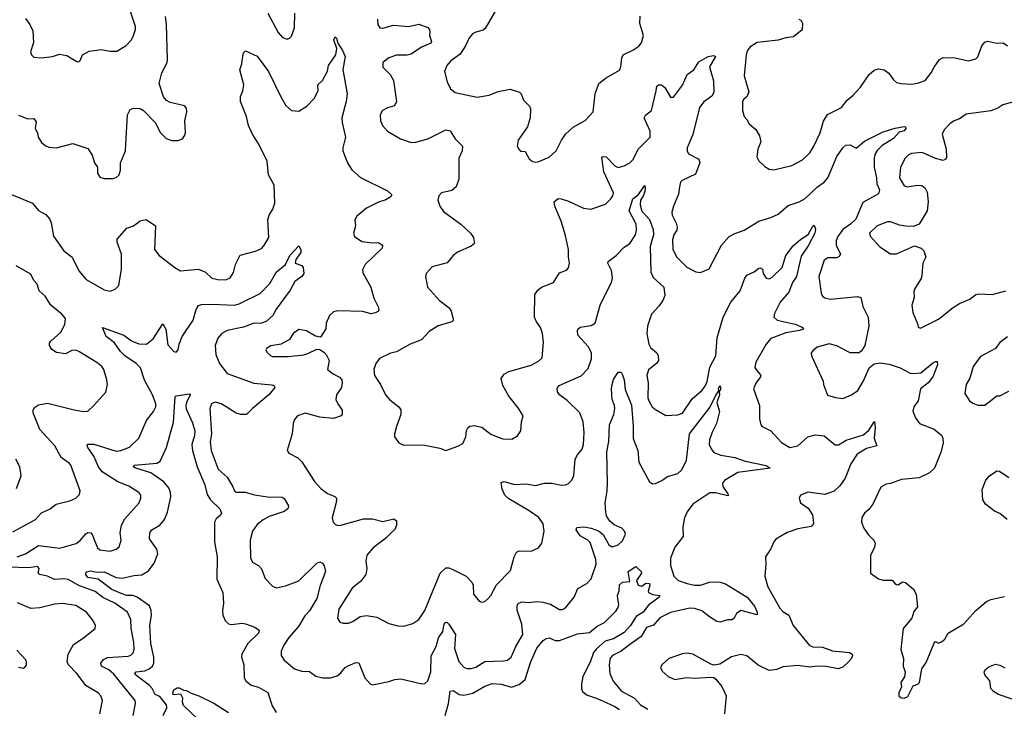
# Model space of a CAD drawing. Extents: x 2199565 to 2323334, y 894172 to 1018966.
# Tile 103 of 256: x 2266020 to 2272594, y 942086 to 946690. Entities that reach past the tile are written whole.
import ezdxf

# ---------------------------------------------------------------- set-up
doc = ezdxf.new("R2010")
doc.units = 0

msp = doc.modelspace()

# ---------------------------------------------------------------- linework, layer by layer
at = {"layer": '0CON10XD'}
for points in [[(2266013.4, 946053.4), (2266075, 946027.5), (2266115, 946030), (2266129.3, 946009.3), (2266123.3, 945965), (2266138.8, 945935), (2266142.5, 945905), (2266165, 945870), (2266189.3, 945849.3), (2266215, 945838.8), (2266265, 945835.7), (2266375, 945864.4), (2266475, 945830), (2266503.8, 945785), (2266520, 945735), (2266540, 945705), (2266540, 945665), (2266555, 945638), (2266585, 945630.8), (2266645, 945630.8), (2266665, 945636), (2266685, 945653.8), (2266692.9, 945685), (2266694.4, 945735), (2266727.8, 945815), (2266729.4, 945859.4), (2266739.2, 946055), (2266758.3, 946091.7), (2266779.3, 946100.7), (2266825, 946097.5), (2266846.2, 946085), (2266925.8, 946005), (2266961.2, 945935), (2266997.3, 945897.3), (2267035, 945884.2), (2267075.8, 945884.2), (2267106.7, 945895), (2267121.2, 945915), (2267126.2, 945935), (2267122, 946015), (2267136.7, 946075), (2267135, 946100), (2267120, 946115), (2267025, 946136.9), (2266999.8, 946149.8), (2266980.6, 946175), (2266952.5, 946265), (2266968.5, 946335), (2267003.8, 946405), (2267007.7, 946425), (2267000.4, 946660.4), (2266992.8, 946712.8)], [(2266058.5, 946698.5), (2266087.6, 946657.6), (2266107.1, 946615), (2266111.7, 946538.3), (2266092, 946475), (2266100, 946455), (2266115, 946441.2), (2266165, 946436.2), (2266240, 946445), (2266285, 946461.2), (2266335, 946452), (2266375, 946426.2), (2266401.2, 946411.2), (2266415, 946410), (2266425, 946417.5), (2266440, 946455), (2266485, 946481.2), (2266565, 946490.8), (2266625, 946480), (2266669.5, 946480.5), (2266731.7, 946518.3), (2266766.2, 946555), (2266780, 946585), (2266793.3, 946625), (2266793.8, 946645), (2266752.9, 946765)], [(2267678, 946735), (2267745.6, 946605.6), (2267775, 946572), (2267805, 946561.2), (2267822.3, 946567.7), (2267835, 946581.2), (2267855.6, 946635.6), (2267856.7, 946735)], [(2269201.4, 946758.6), (2269127.9, 946632.1), (2269115, 946620.8), (2269065, 946606.9), (2269044.2, 946595), (2269020, 946565), (2268997.8, 946515), (2268960.3, 946459.7), (2268898.8, 946415), (2268871.2, 946385), (2268856.2, 946345), (2268873.8, 946275), (2268897.7, 946227.7), (2268927.5, 946205), (2269075, 946174.2), (2269155, 946187.5), (2269215, 946210.6), (2269295, 946226), (2269356.7, 946206.7), (2269369.2, 946195), (2269385, 946153.8), (2269425, 946112.5), (2269430, 946095), (2269427.5, 946035), (2269411.4, 945975), (2269347.5, 945885), (2269342.5, 945845), (2269352.5, 945825), (2269365, 945812.5), (2269395, 945810), (2269421.7, 945761.7), (2269444.4, 945744.4), (2269465, 945740), (2269487, 945743), (2269555, 945772), (2269602.5, 945815), (2269637.1, 945885), (2269665, 945926.2), (2269715, 945973.8), (2269795, 946018.1), (2269850, 946075), (2269862.2, 946195), (2269886.2, 946263.8), (2269935, 946302.9), (2270025.6, 946354.4), (2270034.2, 946375), (2270040, 946435), (2270048.8, 946455), (2270115, 946486.2), (2270155, 946514), (2270172, 946535), (2270184.1, 946584.1), (2270160.8, 946665), (2270162.5, 946715)], [(2268409.2, 946695), (2268412, 946655), (2268425, 946636.2), (2268445, 946634.4), (2268515, 946652.9), (2268615.4, 946644.6), (2268685, 946660.8), (2268745, 946638.8), (2268756.2, 946625), (2268758, 946605), (2268755.8, 946585), (2268770, 946545), (2268765, 946534.2), (2268702.1, 946507.9), (2268635, 946460.5), (2268606.3, 946453.7), (2268535, 946453.5), (2268484, 946435), (2268444.2, 946405), (2268444.3, 946374.3), (2268493.4, 946323.4), (2268515.6, 946285), (2268537.1, 946145), (2268523.3, 946115), (2268475, 946102), (2268443.3, 946085), (2268426.7, 946055), (2268430, 946015), (2268443.3, 945985), (2268475, 945946.7), (2268562.5, 945895), (2268635, 945871.4), (2268665, 945872.9), (2268745, 945894.5), (2268865, 945954), (2268895, 945948.8), (2268927.5, 945895), (2268977.8, 945845), (2268974.5, 945815), (2268952.9, 945765), (2268951.8, 945725), (2268952.1, 945625), (2268934.7, 945575.3), (2268905, 945549.2), (2268835.9, 945534.1), (2268818.8, 945515), (2268811.2, 945485), (2268824.3, 945444.3), (2268850.3, 945410.3), (2268965.8, 945325), (2269030, 945265), (2269051.2, 945235), (2269056.2, 945195), (2269035, 945178), (2268942.4, 945137.6), (2268914, 945115), (2268875, 945068), (2268775, 945040), (2268733.3, 944995), (2268730, 944975), (2268742, 944905), (2268824, 944815), (2268887.4, 944767.4), (2268900.8, 944745), (2268915.6, 944685), (2268905, 944672.9), (2268813.8, 944646.2), (2268755, 944608.6), (2268706.2, 944555), (2268675, 944540.6), (2268626.2, 944525), (2268535, 944472.9), (2268495, 944463.1), (2268422.3, 944427.7), (2268398, 944395), (2268385.8, 944355), (2268389.2, 944315), (2268428.6, 944255), (2268462.9, 944185), (2268491.9, 944151.9), (2268550.8, 944105), (2268564.3, 944085), (2268565.7, 944055), (2268535.8, 943975), (2268523.6, 943923.6), (2268523.3, 943905), (2268552.5, 943865), (2268585, 943848.8), (2268715, 943852.5), (2268825, 943830), (2268866.1, 943813.9), (2268945, 943842), (2268978.3, 943861.7), (2268998, 943905), (2269003.2, 943946.8), (2269012, 943965), (2269025, 943976), (2269055, 943980), (2269105, 943970), (2269165, 943921.9), (2269215, 943902), (2269245, 943891.2), (2269305, 943888.8), (2269345, 943911.2), (2269366.2, 943945), (2269370, 944005), (2269381.2, 944045), (2269349.1, 944099.1), (2269285.6, 944175.6), (2269246.8, 944246.8), (2269235.7, 944295), (2269255, 944324), (2269285, 944342), (2269435.5, 944384.5), (2269485, 944410), (2269507.6, 944432.4), (2269518.3, 944538.3), (2269510.8, 944595), (2269497.1, 944635), (2269467.9, 944677.9), (2269457.5, 944705), (2269460, 944855), (2269480.6, 944885), (2269505, 944903.5), (2269585.4, 944934.6), (2269625, 945000.8), (2269671.2, 945018.8), (2269685, 945032.5), (2269692, 945065), (2269684, 945105), (2269684.3, 945155), (2269665, 945250)], [(2271223, 946693), (2271237.5, 946685), (2271246.4, 946666.4), (2271245, 946622.5), (2271187.5, 946575), (2271135, 946570), (2271085, 946554.4), (2270945, 946538.5), (2270895, 946506.9), (2270879.4, 946485), (2270870, 946455), (2270856.9, 946315), (2270888.3, 946208.3), (2270876.2, 946175), (2270855, 946160), (2270846.2, 946145), (2270846.2, 946085), (2270856.7, 946045), (2270876.2, 946025), (2270890, 945995), (2270935, 945956.7), (2270959.2, 945915), (2270969.2, 945875), (2270948.8, 945825), (2270942.5, 945775), (2270955, 945747.5), (2270995, 945710), (2271025, 945693.3), (2271055, 945688.8), (2271175, 945716), (2271246.2, 945755), (2271295, 945800.8), (2271323.5, 945845), (2271365, 945934.2), (2271386.8, 946013.2), (2271412.9, 946057.1), (2271506.8, 946103.2), (2271545, 946152.9), (2271585, 946185.7), (2271635, 946240), (2271692.9, 946325), (2271725, 946354), (2271755, 946362.9), (2271792.5, 946355), (2271824.2, 946334.2), (2271855, 946288.8), (2271875, 946272), (2271905, 946264.2), (2271975, 946260), (2272015, 946266), (2272065.8, 946284.2), (2272106.2, 946335), (2272125.7, 946374.3), (2272162, 946425), (2272185, 946438.1), (2272265, 946435.7), (2272355, 946416), (2272405, 946428.8), (2272417.1, 946442.9), (2272445, 946516.7), (2272465, 946540), (2272485, 946546), (2272545, 946533.3), (2272586.4, 946536.4), (2272615, 946516.7)], [(2266246.4, 945245), (2266315, 945147.1), (2266370.6, 945105), (2266415, 945012.5), (2266465, 944955.7), (2266585, 944887.1), (2266625, 944877.5), (2266658, 944892), (2266681.4, 944915), (2266700, 945025), (2266699.4, 945125), (2266672, 945205), (2266671.2, 945225), (2266735, 945298), (2266780, 945315), (2266825, 945348), (2266865, 945356.7), (2266926.2, 945315), (2266920, 945155), (2266952, 945115), (2267055.9, 945035.9), (2267094.2, 945014.2), (2267215, 945024.2), (2267261.2, 945005), (2267303.3, 944965), (2267344.2, 944955.8), (2267396.8, 944953.2), (2267425, 944966), (2267446.8, 945003.2), (2267461.2, 945055), (2267491.9, 945118.1), (2267594.1, 945144.1), (2267635, 945162.9), (2267650.6, 945179.4), (2267684.4, 945235), (2267676.9, 945355), (2267685.6, 945385), (2267711.4, 945425), (2267724.2, 945465), (2267720, 945585), (2267681.5, 945655), (2267672.1, 945745), (2267620, 945855), (2267575.6, 945925), (2267547.1, 945985), (2267533.6, 946045), (2267494.2, 946145), (2267493.4, 946176.6), (2267510, 946215), (2267516.4, 946256.4), (2267490, 946355), (2267504.3, 946395), (2267507.6, 946432.4), (2267515, 946470), (2267527, 946483), (2267605, 946446.2), (2267681.4, 946345), (2267762.7, 946175), (2267798.1, 946118.1), (2267835, 946084.4), (2267885, 946080.6), (2267937.8, 946112.2), (2267986.7, 946165), (2268012.5, 946215), (2268010, 946255), (2268042.5, 946285), (2268074.3, 946345.7), (2268082.9, 946385), (2268131.9, 946455), (2268138.3, 946498.3), (2268117.5, 946555), (2268126.1, 946576.1), (2268135, 946567.5), (2268143.3, 946533.3), (2268176.2, 946485), (2268193.8, 946445), (2268177, 946357), (2268205.6, 946195), (2268199.6, 946145), (2268172.1, 946035), (2268172.2, 946005), (2268194.6, 945905), (2268177.3, 945835), (2268178.2, 945815), (2268210, 945735), (2268237.4, 945687.4), (2268295, 945637.1), (2268475, 945546.7), (2268503, 945523), (2268503.3, 945515), (2268493.3, 945505), (2268465, 945488.6), (2268415, 945471.9), (2268335, 945431.9), (2268271.1, 945378.9), (2268258.6, 945355), (2268262, 945315), (2268249.2, 945265), (2268255, 945243.8), (2268305, 945210), (2268375, 945200.8), (2268415, 945202), (2268443.3, 945185), (2268440, 945165), (2268326, 945055), (2268309.5, 945020.5), (2268310.9, 945000.9), (2268365.4, 944905.4), (2268385, 944830), (2268412.7, 944772.7), (2268418.8, 944755), (2268415, 944743.3), (2268395, 944732), (2268365, 944726.2), (2268311.7, 944741.7), (2268144.4, 944745.6), (2268115, 944740.8), (2268088, 944715), (2268066.2, 944665), (2268063.9, 944626.1), (2268028.3, 944571.7), (2267995, 944578), (2267935, 944612.9), (2267885, 944621.4), (2267845.8, 944594.2), (2267822.5, 944555), (2267765, 944523.8), (2267696.4, 944513.6), (2267667.5, 944495), (2267663.6, 944486.4), (2267670.7, 944470.7), (2267697.5, 944445), (2267707.7, 944442.3), (2267815, 944441.9), (2267916.3, 944453.7), (2267945, 944461.4), (2268005, 944491.2), (2268025, 944488.8), (2268050.3, 944470.3), (2268065.5, 944455.5), (2268086, 944415), (2268076.2, 944355), (2268113.8, 944325), (2268155, 944304.2), (2268170, 944285), (2268174.3, 944265), (2268169.2, 944235), (2268136.2, 944185), (2268131.2, 944155), (2268144, 944125), (2268174.1, 944084.1), (2268173.3, 944055), (2268166.7, 944045), (2268115, 944026.7), (2268025, 944035.6), (2267925.8, 944064.2), (2267875, 944046), (2267855, 944020), (2267846, 943995), (2267840, 943925), (2267806.7, 943815), (2267817.5, 943795), (2267876.7, 943765), (2267905, 943738.8), (2267987.8, 943607.8), (2268030.2, 943560.2), (2268075, 943525.7), (2268125, 943507.1), (2268135.5, 943495.5), (2268135.6, 943475), (2268107.5, 943365), (2268114, 943335), (2268129.7, 943319.7), (2268145, 943312.9), (2268164.4, 943314.4), (2268315, 943356.7), (2268375, 943357.5), (2268445, 943339.4), (2268517.3, 943357.3), (2268536, 943345), (2268535.7, 943315), (2268524.3, 943285.7), (2268502.7, 943267.3), (2268465, 943229.4), (2268380.8, 943165), (2268338, 943115), (2268330.8, 943075), (2268337.5, 943025), (2268330.8, 942985), (2268298, 942942), (2268240.8, 942895), (2268150.8, 942755), (2268142, 942695), (2268157.7, 942667.7), (2268180.5, 942660.5), (2268215, 942661.2), (2268245, 942672), (2268294.5, 942705.5), (2268335, 942712.5), (2268405, 942700.8), (2268485, 942658.8), (2268545, 942642.5), (2268585, 942641.2), (2268645, 942658.8), (2268685, 942686.2), (2268724.4, 942745.6), (2268828.6, 942995), (2268865, 943030), (2268885, 943030.6), (2268908.3, 943021.7), (2269002, 942975), (2269038, 942935), (2269047.1, 942915), (2269050, 942855), (2269087, 942807), (2269105, 942801.2), (2269125, 942806.2), (2269148.8, 942825), (2269165.8, 942845), (2269203.8, 942916.2), (2269297.6, 943012.4), (2269320.8, 943105), (2269336.2, 943135), (2269355.9, 943144.1), (2269435, 943142), (2269485, 943164.2), (2269505.5, 943194.5), (2269521.9, 943275), (2269514.6, 943324.6), (2269486, 943366), (2269421.5, 943411.5), (2269285, 943491.8), (2269258.9, 943515), (2269240.6, 943555), (2269235, 943600), (2269254, 943606), (2269325, 943586.9), (2269402.3, 943592.3), (2269465, 943580), (2269524.4, 943595.6), (2269575.6, 943595.6), (2269635, 943581.4), (2269665, 943584.2), (2269685, 943594.2), (2269705.8, 943615), (2269720.8, 943645), (2269729.4, 943755), (2269745, 943785.8), (2269776.1, 943823.9), (2269784.5, 943855), (2269788.9, 943935), (2269783.3, 944005), (2269760, 944065), (2269675, 944147.8), (2269624.4, 944185), (2269611.9, 944205), (2269609.2, 944230.8), (2269622.5, 944247.5), (2269768.6, 944311.4), (2269815, 944361.2), (2269837.8, 944425), (2269837.1, 944465), (2269815, 944508.8), (2269746.7, 944585), (2269743.8, 944615), (2269746.7, 944625), (2269762.5, 944637.5), (2269835, 944648.1), (2269861.4, 944665), (2269896.5, 944783.5), (2269932.2, 944857.8), (2269971.2, 944935), (2269978, 944965), (2269971.9, 945015), (2269948, 945065), (2269948.8, 945075), (2270002.9, 945115), (2270055, 945171.2), (2270093.8, 945195), (2270132, 945255), (2270138.5, 945285), (2270135.3, 945325), (2270089.2, 945415), (2270115, 945494.3), (2270149.8, 945520.2), (2270195, 945582.5), (2270196.9, 945555), (2270185, 945516.7), (2270164.4, 945485.6), (2270163.3, 945455), (2270175, 945412), (2270225.6, 945355.6), (2270250.2, 945290.2), (2270251.7, 945255), (2270228.9, 945175), (2270234.1, 945005), (2270249.3, 944969.3), (2270320.8, 944905), (2270327.8, 944847.8), (2270314.4, 944815), (2270290.2, 944779.8), (2270237.7, 944725), (2270210.8, 944645), (2270207.7, 944595), (2270220, 944525), (2270232.2, 944502.2), (2270274.2, 944465), (2270282.5, 944445), (2270284.3, 944415), (2270271.4, 944395), (2270218.5, 944351.5), (2270207.8, 944315), (2270216.1, 944266.1), (2270213.8, 944165), (2270220.6, 944145), (2270243.8, 944105), (2270265, 944086.7), (2270335, 944048), (2270415, 944051.9), (2270445, 944063.1), (2270510.6, 944159.4), (2270575, 944214.5), (2270596.9, 944243.1), (2270609.2, 944275), (2270628.8, 944371.2), (2270669.2, 944445), (2270677, 944567), (2270716.7, 944703.3), (2270767.8, 944805), (2270830.2, 944879.8), (2270861.4, 944965), (2270875, 944984), (2270923.8, 945006.2), (2270955, 945032), (2270965, 945033.8), (2270980, 945025), (2270984, 944995), (2271004.2, 944964.2), (2271025, 944960.8), (2271045, 944970.6), (2271111.9, 945035), (2271135.5, 945115), (2271185, 945181.4), (2271235, 945225.6), (2271283.6, 945256.4), (2271315, 945311.2), (2271325, 945317.5), (2271332.7, 945292.7), (2271328.1, 945265), (2271285, 945181.4), (2271238.4, 945111.6), (2271205.8, 944975), (2271178.9, 944935), (2271155, 944870), (2271098.1, 944805), (2271059.5, 944729.5), (2271056, 944705), (2271076.7, 944685), (2271196.9, 944656.9), (2271250, 944635), (2271253.8, 944625), (2271227.5, 944615), (2271135, 944599.4), (2271035, 944562.1), (2271003.3, 944525), (2270935, 944403.3), (2270928.6, 944365), (2270967.5, 944315), (2270967.1, 944305), (2270935.6, 944264.4), (2270920, 944225), (2270959.4, 944115), (2270960, 944025), (2270968, 943985), (2270976.7, 943975), (2271035, 943946), (2271107.6, 943867.6), (2271162.5, 943835), (2271215, 943844.5), (2271282.9, 943905), (2271332.4, 943917.6), (2271391.1, 943911.1), (2271465, 943852), (2271488, 943852), (2271537.3, 943882.7), (2271655, 943917.7), (2271690.4, 943949.6), (2271727.5, 944007.5), (2271732.9, 943965), (2271726.1, 943896.1), (2271742.5, 943845), (2271673, 943827), (2271610.7, 943789.3), (2271569.3, 943725), (2271531.7, 943628.3), (2271495, 943578.6), (2271457.9, 943542.1), (2271395, 943521.1), (2271285, 943535.7), (2271233.3, 943515), (2271224, 943495), (2271234, 943465), (2271285, 943428), (2271312.9, 943385), (2271321.2, 943328.8), (2271316.7, 943315), (2271304.1, 943305.9), (2271215, 943290), (2271145, 943266.9), (2271068.9, 943221.1), (2271055.8, 943205), (2271035, 943156.7), (2270998.8, 943105), (2271002, 943055), (2270994.4, 942975), (2271014.7, 942904.7), (2271095, 942761.4), (2271115, 942740), (2271155.6, 942715), (2271183.8, 942645), (2271292.5, 942512.5), (2271315, 942502.9), (2271381.4, 942501.4), (2271446.6, 942476.6), (2271560, 942465), (2271577.5, 942455), (2271580, 942445), (2271573.8, 942425), (2271556.7, 942405), (2271515, 942368), (2271485, 942356), (2271405, 942372.2), (2271343.7, 942373.7), (2271295, 942366.2), (2271215, 942378.9), (2271115, 942369.2), (2271075, 942351.4), (2271024.2, 942345.8), (2270949.8, 942379.8), (2270875, 942441.9), (2270835, 942451.8), (2270772.9, 942437.1), (2270695, 942386.2), (2270655, 942381.2), (2270635, 942386.7), (2270514.1, 942454.1), (2270475, 942460.8), (2270445, 942457.1), (2270355, 942425.8), (2270310, 942385), (2270298.8, 942365), (2270309.5, 942339.5), (2270348.8, 942305), (2270395, 942284.2), (2270475, 942297.5), (2270525, 942294), (2270635, 942300), (2270655, 942297.5), (2270668, 942288), (2270708.9, 942238.9), (2270736.8, 942176.8), (2270726.9, 942055)], [(2269665, 945250), (2269636.4, 945345), (2269592.2, 945445), (2269589.2, 945475), (2269615, 945495.8), (2269635, 945494.3), (2269685, 945479.5), (2269785, 945432), (2269833.6, 945426.4), (2269930.7, 945459.3), (2269966.2, 945495), (2269981.2, 945515), (2269984, 945535), (2269919.5, 945675), (2269908, 945772), (2269915, 945778), (2269935, 945775.8), (2269993.8, 945713.8), (2270015, 945704.3), (2270056.3, 945713.7), (2270095, 945735.7), (2270114.3, 945755), (2270151, 945829), (2270230, 945905), (2270228.9, 945945), (2270189.2, 946035), (2270197.8, 946052.2), (2270237.8, 946085), (2270269.1, 946215), (2270275, 946246.2), (2270285.5, 946254.5), (2270305, 946255.5), (2270327.9, 946237.9), (2270365, 946172.5), (2270385, 946172.9), (2270445.7, 946254.3), (2270476.5, 946323.5), (2270521.9, 946355), (2270555, 946408.1), (2270616.2, 946445), (2270651.7, 946451.7), (2270665.8, 946445), (2270626, 946375), (2270652.4, 946282.4), (2270655, 946203.3), (2270640.6, 946179.4), (2270588.3, 946141.7), (2270558.9, 946105), (2270515.3, 945924.7), (2270476.9, 945835), (2270475.8, 945815), (2270486, 945795), (2270555, 945758.8), (2270560.8, 945735), (2270531.7, 945658.3), (2270443.2, 945616.8), (2270432, 945605), (2270425.7, 945575), (2270418.5, 945525), (2270385, 945446), (2270374.5, 945405), (2270375.6, 945385), (2270402.8, 945332.8), (2270410, 945305), (2270407.1, 945285), (2270387.5, 945255), (2270379.2, 945220.8), (2270380, 945155), (2270408.8, 945105), (2270475, 945037.5), (2270535, 945007.5), (2270565, 945002.5), (2270622.9, 945027.1), (2270706.1, 945183.9), (2270757.1, 945242.9), (2270795, 945263.6), (2270856.2, 945285), (2270954.6, 945345.4), (2271035, 945368.6), (2271085, 945392.2), (2271150.6, 945449.4), (2271225, 945474.5), (2271265, 945496.2), (2271346.6, 945573.4), (2271391.9, 945605), (2271416.5, 945635), (2271475, 945778), (2271515, 945833.8), (2271535, 945852), (2271565, 945853.8), (2271605, 945833.3), (2271660.7, 945879.3), (2271785, 945941.5), (2271865, 945966), (2271925, 945977.8), (2271934.1, 945974.1), (2271935.6, 945965), (2271925, 945948.6), (2271891.3, 945938.7), (2271855, 945897.5), (2271779.7, 945850.3), (2271745, 945817.1), (2271730.7, 945789.3), (2271724.2, 945764.2), (2271725.5, 945705.5), (2271740.8, 945635), (2271742, 945595), (2271760, 945555), (2271755, 945526.7), (2271650.2, 945469.8), (2271602.4, 945357.6), (2271568.1, 945325), (2271515, 945289.4), (2271482, 945242), (2271472.2, 945215), (2271472.5, 945185), (2271500, 945125), (2271490.9, 945109.1), (2271475, 945099.4), (2271415, 945099.5), (2271391.1, 945085), (2271355.7, 944975), (2271372, 944865), (2271381.2, 944845), (2271395, 944833.8), (2271434.4, 944824.4), (2271615, 944842.2), (2271636.5, 944836.5), (2271649.4, 944775), (2271684.5, 944705), (2271689.1, 944645), (2271662.2, 944515), (2271641.3, 944478.7), (2271625, 944465.8), (2271565, 944466.7), (2271475, 944511.9), (2271425, 944526.7), (2271345.7, 944504.3), (2271315, 944480), (2271303.8, 944465), (2271306, 944445), (2271383.8, 944276.2), (2271386, 944255), (2271413.6, 944183.6), (2271467, 944167), (2271515, 944160), (2271574.2, 944185.8), (2271616.4, 944213.6), (2271655, 944278.8), (2271692.9, 944365), (2271725, 944391.9), (2271765, 944398.6), (2271825, 944389.5), (2271898.8, 944365), (2271965, 944331.1), (2271985, 944327.9), (2272037.1, 944332.9), (2272115, 944397.5), (2272135, 944408.8), (2272145, 944407.5), (2272147.1, 944385), (2272117.5, 944305), (2272085, 944265.6), (2272035.6, 944225), (2272019.1, 944145), (2271989.4, 944105), (2271983.6, 944076.4), (2272001.2, 944031.2), (2272028.9, 943995), (2272125, 943955.6), (2272176, 943915), (2272184, 943895), (2272185.7, 943865), (2272172.1, 943807.9), (2272127.1, 943695), (2272095, 943664.3), (2272025, 943630.8), (2271908.8, 943621.2), (2271835, 943594), (2271805, 943590), (2271770, 943570), (2271716, 943455), (2271689.7, 943420.3), (2271660, 943395), (2271643.9, 943366.1), (2271641.2, 943335), (2271656.2, 943295), (2271684.1, 943254.1), (2271723.3, 943215), (2271731.2, 943195), (2271727, 943167), (2271701.2, 943115), (2271700, 942995), (2271755, 942956.7), (2271785, 942947.5), (2271845, 942947.5), (2271862.5, 942925), (2271875, 942920), (2271885, 942917.5), (2271913.6, 942936.4), (2271935, 942933.3), (2271988.3, 942888.3), (2272006, 942855), (2272015, 942770), (2271990.3, 942739.7), (2271975.7, 942694.3), (2271918.8, 942625), (2271902.9, 942485), (2271920, 942425), (2271918.8, 942375), (2271932, 942335), (2271927, 942303), (2271902.5, 942265), (2271907.5, 942235), (2271890, 942195), (2271890, 942175), (2271905, 942162.5), (2271925, 942160), (2271949.3, 942170.7), (2271985, 942242.5), (2272016.1, 942253.9), (2272028.8, 942265), (2272043.8, 942355), (2272072.4, 942397.6), (2272125, 942527.5), (2272135, 942537.5), (2272155, 942527.5), (2272175, 942536.7), (2272196.2, 942555), (2272220, 942595), (2272325, 942656.2), (2272404.5, 942745.5), (2272475, 942806), (2272505, 942820), (2272595, 942840)], [(2272649.5, 946140.5), (2272585, 946121.4), (2272551.3, 946098.7), (2272505, 946081.9), (2272339.7, 946060.3), (2272295, 946028.9), (2272259.2, 946015), (2272229.4, 945995), (2272193.1, 945955), (2272179.4, 945925), (2272205.6, 945825), (2272208.8, 945771.2), (2272201.7, 945758.3), (2272185, 945750), (2272134.6, 945764.6), (2272045, 945804), (2271975, 945797.1), (2271952, 945785), (2271932, 945765), (2271900.8, 945705), (2271894.6, 945635), (2271925, 945581.2), (2271945, 945574.2), (2272015, 945585.8), (2272042.7, 945582.7), (2272065.6, 945565.6), (2272078.8, 945538.8), (2272086.7, 945475), (2272079.2, 945415), (2272025.9, 945324.1), (2271985, 945310), (2271935, 945311.2), (2271895, 945318), (2271835, 945341.4), (2271815, 945340.8), (2271745, 945314.3), (2271693.5, 945265), (2271697.5, 945245), (2271763.4, 945173.4), (2271835, 945128), (2271875, 945126), (2271995, 945180), (2272040, 945165), (2272057, 945147), (2272071.2, 945105), (2272050, 945065), (2272044.2, 944985), (2272038.3, 944961.7), (2271996.7, 944895), (2271991.2, 944875), (2271993.3, 944835), (2271976.2, 944785), (2271983.8, 944735), (2272017.5, 944655), (2272018.3, 944638.3), (2272035, 944630), (2272155, 944690.6), (2272251.9, 944768.1), (2272295, 944795.6), (2272365, 944824.4), (2272405, 944855.6), (2272425, 944860.5), (2272513.8, 944856.2), (2272605, 944879.5)], [(2265965, 945522.5), (2266105.8, 945465.8), (2266145, 945416.7), (2266195, 945388.8), (2266219.7, 945359.7), (2266230.6, 945335), (2266246.4, 945245)], [(2266003.2, 943103.2), (2266060, 943125), (2266145, 943180), (2266287.8, 943162.2), (2266396.4, 943193.6), (2266425, 943212), (2266462.4, 943257.6), (2266476.1, 943266.1), (2266495, 943263.8), (2266505, 943253.8), (2266540, 943165), (2266555, 943150.8), (2266625, 943142.5), (2266665, 943154.2), (2266685, 943171.2), (2266697.8, 943215), (2266691.5, 943265), (2266698.9, 943315), (2266722.4, 943357.6), (2266818.8, 943465), (2266828.8, 943495), (2266828, 943515), (2266815, 943533.8), (2266750, 943575), (2266675, 943605.6), (2266571.3, 943671.3), (2266546.2, 943705), (2266515.6, 943775), (2266474.4, 943835), (2266470.8, 943849.2), (2266475, 943856.9), (2266515.3, 943855.3), (2266665, 943809.1), (2266695, 943813.6), (2266752.8, 943837.2), (2266815, 943896.7), (2266866.7, 944015), (2266914.4, 944075), (2266928.9, 944105), (2266928.5, 944125), (2266906.9, 944185), (2266853.1, 944283.1), (2266827.9, 944365), (2266798.9, 944395), (2266722.9, 944445), (2266692.3, 944475), (2266652.4, 944532.4), (2266598.1, 944575), (2266574, 944636), (2266715, 944584.6), (2266766.7, 944546.7), (2266815.4, 944525.4), (2266866, 944524), (2266911.5, 944558.5), (2266975, 944660), (2266995.8, 944625), (2267009.7, 944519.7), (2267050, 944475), (2267065, 944470), (2267078, 944485), (2267084.4, 944525), (2267104.5, 944575), (2267179.2, 944685), (2267197.9, 944755), (2267215, 944782.2), (2267235, 944789.6), (2267305, 944791.4), (2267455, 944783.3), (2267485, 944792.8), (2267626.7, 944863.3), (2267691.1, 944928.9), (2267735, 945006), (2267794.3, 945055.7), (2267824, 945115), (2267885, 945180), (2267896.7, 945155), (2267897.5, 945135), (2267865, 945090), (2267860, 945065), (2267905, 945050), (2267912.5, 945035), (2267916.7, 944995), (2267903.3, 944975), (2267857.2, 944942.8), (2267825.6, 944885), (2267732.6, 944757.4), (2267710.8, 944715), (2267666.8, 944675), (2267635.2, 944665.2), (2267578.2, 944661.8), (2267513.6, 944636.4), (2267405, 944615.9), (2267370.9, 944595), (2267342.9, 944565), (2267325.5, 944515), (2267330, 944455), (2267354.7, 944395), (2267405, 944328.5), (2267583, 944263), (2267703, 944253), (2267716.9, 944246.9), (2267723.8, 944235), (2267685, 944187.5), (2267574.6, 944095.4), (2267535, 944054), (2267495.8, 944054.2), (2267465, 944062.2), (2267399.2, 944105), (2267365, 944124.4), (2267325, 944136.5), (2267300.8, 944125), (2267288.9, 944095), (2267300, 943925), (2267292.4, 943872.4), (2267297.8, 943815), (2267345, 943690), (2267404.4, 943635), (2267442, 943575), (2267453.8, 943545), (2267465, 943536.2), (2267525, 943536.7), (2267587, 943517), (2267674.7, 943504.7), (2267771.9, 943501.9), (2267785, 943494), (2267816, 943445), (2267810, 943425), (2267785, 943405.6), (2267685, 943372.5), (2267645, 943350), (2267605, 943319.2), (2267575.7, 943275), (2267560, 943215), (2267562, 943095), (2267576.7, 943065), (2267615, 943046.2), (2267634.4, 943024.4), (2267658.7, 942958.7), (2267707.6, 942907.6), (2267735, 942897.1), (2267795, 942910), (2267885, 942943.5), (2268005, 943060.8), (2268025, 943071.2), (2268041.7, 943061.7), (2268053.9, 943043.9), (2268062.5, 943005), (2268026.7, 942913.3), (2268003.4, 942825), (2267955, 942743.1), (2267925, 942710), (2267881.2, 942638.8), (2267817.5, 942565), (2267783.1, 942515), (2267765.7, 942475), (2267765.7, 942445), (2267786, 942415), (2267855, 942357.1), (2267905, 942340), (2267955, 942339.2), (2267997, 942307), (2268045, 942297.1), (2268095, 942296.7), (2268139.8, 942310.2), (2268165, 942330), (2268193.1, 942365), (2268212.8, 942377.2)], [(2265975, 943270), (2266125, 943352.2), (2266165, 943398.1), (2266224, 943425), (2266264.7, 943455.3), (2266355, 943477.5), (2266394, 943495), (2266419.3, 943520.7), (2266423.3, 943545), (2266361.9, 943715), (2266350.2, 943730.2), (2266296.3, 943766.3), (2266255.3, 943845.3), (2266154.7, 943954.7), (2266111.1, 944065), (2266110, 944085), (2266119.1, 944100.9), (2266145, 944118), (2266205, 944130.8), (2266385, 944084.4), (2266446.4, 944073.6), (2266475, 944077.5), (2266515, 944113.3), (2266595.7, 944204.3), (2266605.7, 944254.3), (2266601.9, 944285), (2266582.5, 944355), (2266568, 944375), (2266535, 944402), (2266415, 944475.8), (2266395, 944484.2), (2266368.3, 944481.7), (2266325, 944458.8), (2266265, 944469.2), (2266235, 944488.8), (2266220, 944515), (2266220.3, 944529.7), (2266228, 944545), (2266295.3, 944604.7), (2266322.2, 944655), (2266325.7, 944695), (2266302.5, 944725), (2266228.2, 944785), (2266190.6, 944845), (2266149.7, 944879.7), (2266136, 944925), (2266115, 944950), (2266095, 944991.2), (2265996.8, 945046.8)], [(2272615, 944572), (2272565, 944535.8), (2272535, 944495.7), (2272435, 944441.2), (2272385.6, 944374.4), (2272363, 944297), (2272340, 944255), (2272330, 944195), (2272362.5, 944145), (2272385, 944130), (2272417, 944117), (2272465, 944117.5), (2272545, 944180), (2272565, 944180), (2272625, 944209.2)], [(2268212.8, 942377.2), (2268265, 942398.6), (2268285, 942396), (2268325, 942296.7), (2268360, 942255), (2268375, 942248.8), (2268485, 942270.6), (2268525, 942285.6), (2268565, 942290), (2268705, 942255.8), (2268725, 942258), (2268745, 942276.2), (2268765.4, 942335), (2268768, 942442), (2268800.6, 942505), (2268816.3, 942563.7), (2268844.7, 942605.3), (2268855, 942653.3), (2268865, 942668), (2268875, 942666.2), (2268885, 942653.8), (2268930.5, 942585), (2268922.7, 942492.7), (2268951.5, 942405), (2268985, 942366.9), (2269005, 942358.6), (2269035, 942358.6), (2269065, 942367.5), (2269125, 942405.6), (2269250, 942410), (2269276.7, 942415), (2269300.8, 942435), (2269333.8, 942506.2), (2269380.4, 942585), (2269372.2, 942655), (2269342.5, 942747.5), (2269341.1, 942778.9), (2269350, 942795), (2269375, 942804.5), (2269415, 942798.9), (2269475, 942806.1), (2269512.3, 942802.3), (2269565, 942787.1), (2269625, 942753.3), (2269645, 942751.4), (2269665, 942762.5), (2269722.9, 942835), (2269746.8, 942893.2), (2269807.5, 942925), (2269835, 942957.5), (2269869.5, 943055), (2269866.2, 943085), (2269829.1, 943199.1), (2269814.5, 943214.5), (2269762.5, 943245), (2269736.7, 943285), (2269740.7, 943299.3), (2269786.4, 943303.6), (2269835, 943295.6), (2269885, 943278.1), (2269915, 943252.5), (2269953.1, 943183.1), (2269975, 943171.1), (2270015, 943184.6), (2270045, 943210.6), (2270063.9, 943255), (2270058.9, 943275), (2270040.9, 943295), (2269988.3, 943318.3), (2269961.2, 943341.2), (2269938.7, 943378.7), (2269932.7, 943405), (2269928.7, 943465), (2269942.7, 943545), (2269944.5, 943595.5), (2269940.8, 943805), (2269954.5, 943875), (2269957.9, 943985), (2269986.4, 944055), (2269992.7, 944095), (2269992.5, 944115), (2269976.4, 944155), (2269971.5, 944225), (2269975.4, 944254.6), (2269985, 944288.8), (2270015, 944336.2), (2270035, 944336.7), (2270045, 944320), (2270056.7, 944285), (2270062.1, 944222.1), (2270105, 944116.7), (2270115.4, 943974.6), (2270115.3, 943895), (2270147.3, 943815), (2270154.5, 943735), (2270225, 943603.8), (2270245, 943590.8), (2270265, 943592.9), (2270307.5, 943612.5), (2270345, 943641.1), (2270415, 943660.8), (2270441.5, 943685), (2270471.5, 943748.5), (2270492.4, 943925), (2270628.1, 944101.9), (2270665, 944178), (2270688.3, 944211.7), (2270686.4, 944226.4), (2270695, 944248.8), (2270702, 944225), (2270690, 944205), (2270692, 944185), (2270675.7, 944135), (2270692.5, 944075), (2270673.1, 943995), (2270643.4, 943936.6), (2270625.8, 943885), (2270623.8, 943855), (2270635.9, 943825.9), (2270655, 943800), (2270701.7, 943781.7), (2270795, 943768.2), (2270865, 943742.1), (2271005, 943713.8), (2271030, 943695), (2270815, 943667.5), (2270726.9, 943613.1), (2270712.2, 943595), (2270713.8, 943573.8), (2270748, 943525), (2270752.5, 943515), (2270748.3, 943511.7), (2270665, 943531.4), (2270628.8, 943531.2), (2270514, 943455), (2270475.7, 943405), (2270459.2, 943365), (2270447.9, 943305), (2270449.3, 943240.7), (2270395, 943167.9), (2270365.4, 943095), (2270366.5, 943045), (2270388.1, 942975), (2270416.9, 942946.9), (2270476.2, 942925), (2270524.8, 942914.8), (2270565, 942914.7), (2270625, 942933.8), (2270665, 942937.1), (2270697.5, 942935), (2270733.4, 942923.4), (2270877.3, 942835), (2270926.2, 942775), (2270943.3, 942735), (2270943.6, 942716.4), (2270835, 942746.2), (2270806.7, 942725), (2270791.2, 942695), (2270777.7, 942682.3), (2270745, 942684), (2270695, 942666.9), (2270675, 942672.2), (2270625, 942702.7), (2270575, 942742.9), (2270525, 942758), (2270495, 942760.3), (2270365, 942732.3), (2270295, 942697.1), (2270251.7, 942648.3), (2270205, 942631.1), (2270168.9, 942571.1), (2270085, 942510.9), (2270035.8, 942474.2), (2269978, 942445), (2269963.6, 942426.4), (2269956.3, 942383.7), (2269959.5, 942325), (2269983, 942273), (2270037.2, 942207.2), (2270125, 942160), (2270165.4, 942115.4), (2270215, 942085.7)], [(2266978.5, 942045), (2267002.1, 942095), (2267001.1, 942115), (2266955, 942171.2), (2266924.8, 942184.8), (2266903.7, 942225), (2266885.9, 942245), (2266793.1, 942315), (2266788.6, 942325), (2266798.8, 942335), (2266855, 942343.3), (2266885, 942356.7), (2266907.2, 942375), (2266916.2, 942395), (2266915.2, 942435), (2266896.1, 942525), (2266888.8, 942645), (2266899.5, 942715), (2266897.7, 942745), (2266885.9, 942775.9), (2266805, 942834.2), (2266775, 942846.2), (2266735, 942846.4), (2266698, 942858), (2266635, 942885.5), (2266545, 942953.7), (2266475, 942966.4), (2266462.3, 942985), (2266465, 943003.3), (2266495, 943010.8), (2266535, 943002.6), (2266585, 943004), (2266665, 942966.4), (2266705, 942960.5), (2266781.8, 942978.2), (2266836.5, 942983.5), (2266880.4, 943009.6), (2266918.9, 943061.1), (2266942.5, 943125), (2266935, 943154), (2266886.4, 943225), (2266889.1, 943265), (2266901.4, 943285), (2266955, 943314.5), (2266986.7, 943353.3), (2267008, 943402), (2267030, 943505), (2267027.5, 943532.5), (2267015.2, 943565), (2266982.9, 943605), (2266895, 943663.8), (2266788.5, 943698.5), (2266779.2, 943705), (2266784.7, 943715.3), (2266935, 943728.4), (2266958.2, 943741.8), (2267000.4, 943835), (2267047.9, 944002.1), (2267058.3, 944171.7), (2267065, 944178), (2267155, 944192.5), (2267158.8, 944185), (2267133.1, 944135), (2267129.2, 944115), (2267132.7, 944092.7), (2267175, 943998.8), (2267188.9, 943945), (2267188.4, 943915), (2267170.5, 943855), (2267173.7, 943813.7), (2267205, 943705.8), (2267256.2, 943585), (2267270.9, 943520.9), (2267295.3, 943485.3), (2267357.1, 943425), (2267368.1, 943395), (2267359.8, 943380.2), (2267332.9, 943357.1), (2267320.9, 943335), (2267320.6, 943205), (2267338.6, 943105), (2267335.6, 942955), (2267377.5, 942865), (2267382.1, 942795), (2267374.5, 942745), (2267377.1, 942715), (2267394.2, 942675), (2267415, 942656), (2267435, 942652.9), (2267505, 942661.4), (2267527.6, 942657.6), (2267590, 942635), (2267618.8, 942615), (2267613.8, 942595), (2267544.5, 942525.5), (2267504.2, 942455), (2267501.4, 942435), (2267515.7, 942385), (2267520, 942295), (2267530, 942275), (2267565, 942246.2), (2267615, 942234), (2267677.5, 942197.5), (2267705, 942110), (2267733.6, 942063.6)], [(2265999.1, 943560.9), (2266029.2, 943645), (2266022, 943705), (2265994, 943755)], [(2272614.3, 943354.3), (2272565, 943394.3), (2272528, 943408), (2272467.5, 943455), (2272450.8, 943485), (2272445.7, 943554.3), (2272470, 943615), (2272495, 943644.2), (2272545, 943678.6), (2272561.2, 943675), (2272625, 943634.2)], [(2266776.9, 942045), (2266794.5, 942124.5), (2266791.5, 942145), (2266649.5, 942319.5), (2266615, 942349.2), (2266567.5, 942375), (2266561.9, 942395), (2266580.6, 942419.4), (2266607.3, 942432.7), (2266745, 942440.9), (2266762.7, 942447.3), (2266777.2, 942462.8), (2266783.9, 942486.1), (2266783.3, 942535), (2266765.3, 942625), (2266762.1, 942685), (2266739.4, 942735), (2266655, 942794.6), (2266575, 942832.5), (2266525, 942871.6), (2266419.9, 942909.9), (2266345, 942952.1), (2266315, 942957.8), (2266253.6, 942953.6), (2266205, 942975.5), (2266153.3, 942985), (2266144.2, 942995), (2266149.4, 943025), (2266139.8, 943039.8), (2266080.6, 943029.4), (2265940, 943035)], [(2268860, 942045), (2268882.9, 942125), (2268895, 942208), (2268915, 942212.5), (2268955, 942184.4), (2268985, 942179.6), (2269045, 942193.3), (2269125, 942241.3), (2269175, 942259.2), (2269235, 942254.6), (2269304.7, 942234.7), (2269355, 942251.6), (2269394.7, 942285), (2269431, 942399), (2269472.7, 942495), (2269515.8, 942545), (2269535, 942558.6), (2269555, 942562.5), (2269595, 942545.6), (2269625.4, 942544.6), (2269745, 942590.6), (2269825, 942597.8), (2269875, 942640), (2269925.7, 942665), (2269999.5, 942740.5), (2270015.3, 942764.7), (2270020.4, 942785), (2270013.3, 942823.3), (2270010.5, 942845), (2270023.2, 942876.8), (2270025, 942916), (2270045, 942935.8), (2270095, 942940), (2270083.3, 943005), (2270135, 943040), (2270170, 943005), (2270172.5, 942995), (2270139.2, 942945), (2270150, 942915), (2270175, 942908.6), (2270201.2, 942928.8), (2270225, 942926.2), (2270228.2, 942915), (2270215.4, 942875), (2270218.9, 942865), (2270245, 942852.9), (2270293.3, 942845), (2270288.8, 942835), (2270218.5, 942781.5), (2270182.9, 942735), (2270135.5, 942704.5), (2270098.6, 942645), (2270055, 942599.4), (2269985, 942556.1), (2269929.4, 942540.6), (2269870.3, 942489.7), (2269851, 942465), (2269829, 942401), (2269780.9, 942305), (2269770.6, 942255), (2269772.1, 942222.1), (2269777.5, 942205), (2269805, 942182.2), (2269875, 942159.1), (2269935, 942130.4), (2269993.3, 942105), (2270024.1, 942084.1)], [(2266555.5, 942055), (2266573.1, 942145), (2266562.9, 942175), (2266545, 942195.8), (2266465, 942242.9), (2266401.4, 942325), (2266345, 942384.2), (2266336.5, 942405), (2266343.5, 942455), (2266380.6, 942519.4), (2266445, 942560.8), (2266523.3, 942625), (2266526.2, 942645), (2266514, 942675), (2266466, 942735), (2266395, 942779.4), (2266305, 942792.5), (2266255, 942788.2), (2266155, 942763.8), (2266095, 942758.1), (2266006.2, 942796.2)], [(2266012.7, 942367.3), (2266045, 942361.2), (2266055, 942366.7), (2266065, 942380), (2266066, 942405), (2266059.2, 942419.2), (2266000.7, 942480.7)], [(2272731.2, 942125), (2272555, 942185.7), (2272521.2, 942205), (2272504, 942225), (2272498, 942275), (2272463.3, 942315), (2272460, 942335), (2272468.3, 942351.7), (2272491.2, 942368.8), (2272535, 942386.2), (2272565, 942380), (2272597, 942363)], [(2267209.1, 942019.1), (2267115, 942112), (2267106.2, 942135), (2267109.3, 942159.3), (2267096.4, 942186.4), (2267045, 942183.3), (2267042.5, 942195), (2267050, 942215), (2267071.2, 942228.8), (2267085, 942230), (2267113, 942213), (2267135, 942212.5), (2267165, 942193.3), (2267215.9, 942175.9), (2267317, 942127), (2267415, 942063.8)]]:
    msp.add_lwpolyline(points, dxfattribs=at)

doc.saveas('drawing.dxf')
